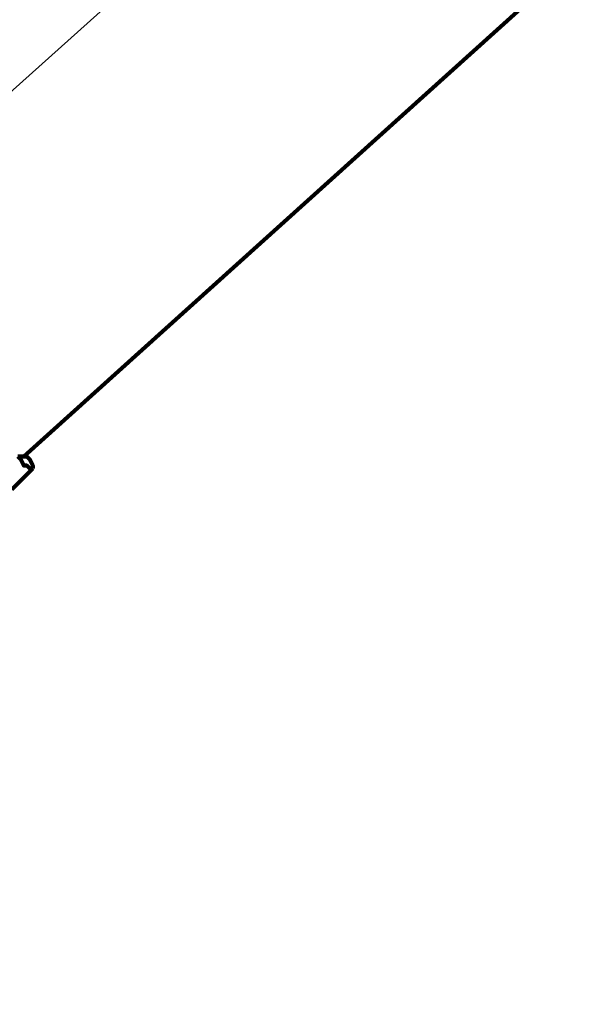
# Model space of a CAD drawing. Header units: millimetres. Extents: x -41968 to 54113, y -9946 to 101810.
# Tile 168 of 174: x -4812 to -4704, y 91948 to 92142. Entities that reach past the tile are written whole.
import ezdxf

# ---------------------------------------------------------------- set-up
doc = ezdxf.new("R2010")
doc.units = ezdxf.units.MM
doc.linetypes.add('DASHDOT', pattern=[1, 0.5, -0.25, 0, -0.25])
doc.layers.add('P', color=250, linetype='Continuous', lineweight=100)
doc.layers.add('UT-komin', color=2, linetype='Continuous')

msp = doc.modelspace()

# ---------------------------------------------------------------- linework, layer by layer
at = {"layer": 'P', "color": 2, "linetype": 'Continuous'}
for points in [[(-4709.298, 92148.026), (-4811.648, 92055.675)], [(-4812.825, 92055.675), (-4812.236, 92055.087), (-4811.648, 92053.91), (-4811.06, 92053.91), (-4810.472, 92053.322), (-4809.884, 92053.322)], [(-4812.825, 92055.675), (-4812.236, 92055.675), (-4811.648, 92055.675), (-4811.648, 92055.675)], [(-4811.648, 92055.675), (-4811.648, 92055.675)], [(-4809.884, 92053.322), (-4809.884, 92053.91), (-4809.884, 92053.91), (-4810.472, 92055.087), (-4811.06, 92055.675), (-4811.648, 92055.675)], [(-4809.884, 92053.322), (-4814.001, 92049.205)]]:
    msp.add_lwpolyline(points, dxfattribs=at)
at = {"layer": 'UT-komin', "linetype": 'DASHDOT', "lineweight": 25, "ltscale": 300}
msp.add_lwpolyline([(-4704.004, 92226.259), (-5013.997, 91948.03)], dxfattribs=at)

doc.saveas('drawing.dxf')
